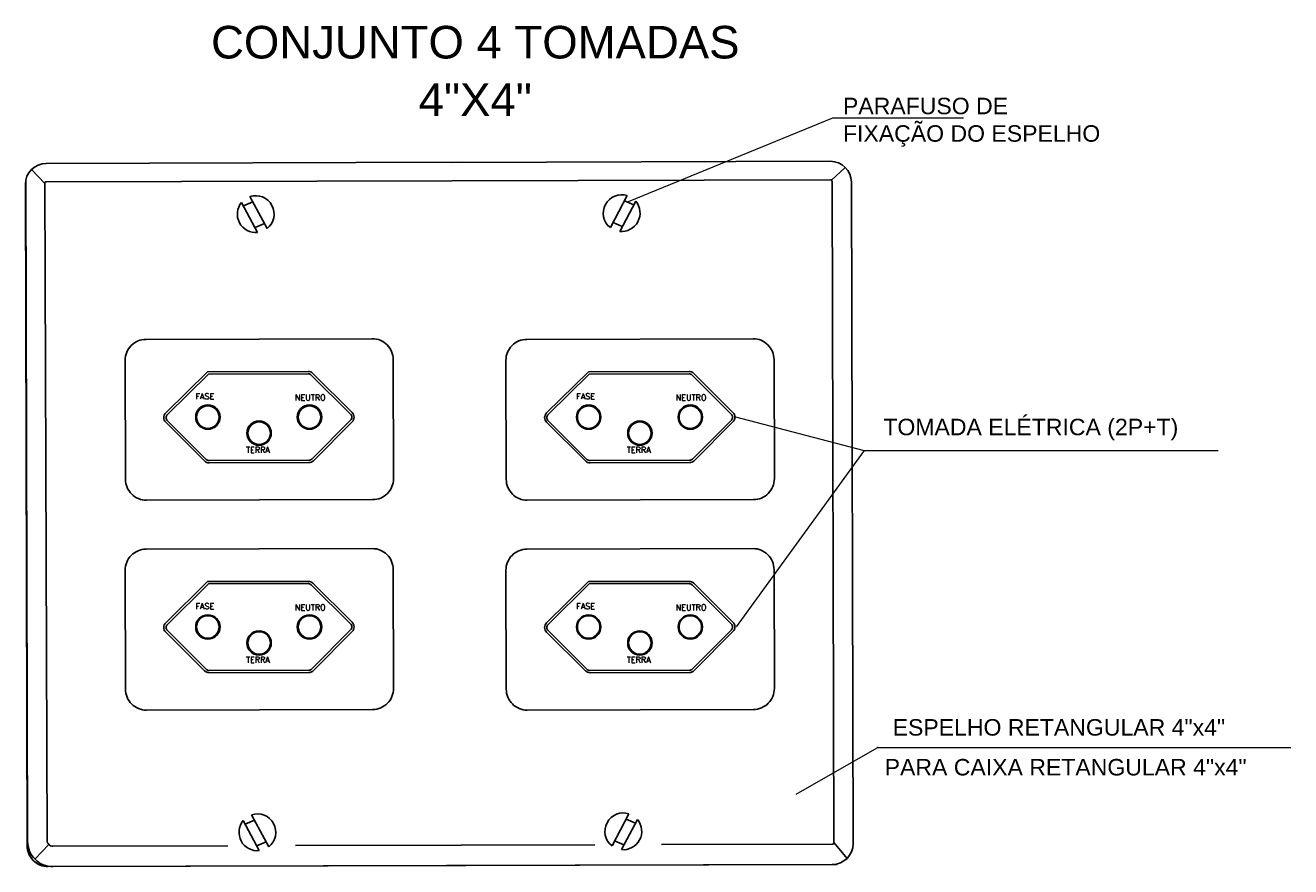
# Model space of a CAD drawing. Extents: x -98 to 248, y -55 to 13.
# Tile 53 of 117: x 126.84 to 129.95, y -10.84 to -8.77. Entities that reach past the tile are written whole.
import ezdxf
from ezdxf.enums import TextEntityAlignment as Align

# ---------------------------------------------------------------- set-up
doc = ezdxf.new("R2010")
doc.units = 0
doc.header["$LTSCALE"] = 0.01
doc.layers.add('02', color=2, linetype='Continuous')
doc.layers.add('FAM-DISJUNTORES', color=1, linetype='Continuous')
doc.styles.add('Arial', font='arial.ttf', dxfattribs={"height": 0.1})
doc.styles.add('ROMANS', font='romans.shx')

# ---------------------------------------------------------------- blocks, each defined once
blk = doc.blocks.new('CONJUNTO 4X4 tomadas quadruplas')
at = {"layer": 'FAM-DISJUNTORES'}
for p, q in [((-0.996, 0.0425), (0.018, 0.0453)), ((-0.0003, 0.0452), (0.9294, 0.0477)), ((0.9324, 0.0014), (0.9658, 0.0327)), ((-1.0418, -1.622), (-1.0462, 0.0014)), ((-0.9995, -0.0065), (-1.0324, 0.0274)), ((-1.043, -1.6325), (-1.0473, -0.0091)), ((0.981, -0.0036), (0.9853, -1.627)), ((-0.4769, -0.1267), (-0.5164, -0.053)), ((-0.5117, -0.0618), (-0.4889, -0.0517)), ((-0.4537, -0.1174), (-0.4958, -0.0389)), ((0.3891, -0.1151), (0.4307, -0.0364)), ((0.4124, -0.1244), (0.4515, -0.0504)), ((0.4468, -0.0592), (0.4239, -0.0493)), ((-0.4832, -0.1151), (-0.4603, -0.105)), ((0.4185, -0.1127), (0.3957, -0.1027)), ((-0.4728, -1.6444), (-0.5123, -1.5707)), ((-0.5076, -1.5795), (-0.4848, -1.5694)), ((-0.4496, -1.6351), (-0.4917, -1.5566)), ((0.3932, -1.6328), (0.4348, -1.5541)), ((0.4164, -1.642), (0.4555, -1.5681)), ((0.4509, -1.5769), (0.428, -1.567)), ((-0.9898, -1.6295), (-1.0236, -1.6658)), ((-0.4791, -1.6328), (-0.4563, -1.6227)), ((0.4226, -1.6304), (0.3997, -1.6204)), ((0.9379, -1.6247), (0.9704, -1.6635)), ((0.0226, -1.6811), (-0.9914, -1.6838)), ((0.0342, -1.681), (-0.9798, -1.6838)), ((0.934, -1.6786), (-0.0128, -1.6812)), ((0.9456, -1.6786), (-0.0012, -1.6811))]:
    blk.add_line(p, q, dxfattribs=at)
for points in [[(0.5148, -1.6297), (0.9341, -1.6286, 0.414214), (0.9379, -1.6247), (0.9336, -0.0013, 0.414214), (0.9297, 0.0025), (0, 0), (-0.9957, -0.0027, 0.414214), (-0.9995, -0.0065), (-0.994, -1.6195, 0.414214), (-0.9797, -1.6337), (-0.5502, -1.6325)], [(-0.5998, -0.4689), (-0.3526, -0.4682, -0.198912), (-0.3412, -0.4729), (-0.2448, -0.5688, -0.414214), (-0.2447, -0.5916), (-0.3398, -0.6872, -0.198912), (-0.3512, -0.6919), (-0.5957, -0.6926, -0.198912), (-0.6072, -0.6879), (-0.7026, -0.593, -0.417195), (-0.7025, -0.5701), (-0.5998, -0.4689)], [(0.3352, -0.4689), (0.5823, -0.4682, -0.198912), (0.5938, -0.4729), (0.6901, -0.5688, -0.414214), (0.6902, -0.5916), (0.5952, -0.6872, -0.198912), (0.5838, -0.6919), (0.3392, -0.6926, -0.198912), (0.3278, -0.6879), (0.2324, -0.593, -0.417195), (0.2324, -0.5701), (0.3352, -0.4689)], [(-0.5998, -0.9841), (-0.3526, -0.9834, -0.198912), (-0.3412, -0.9881), (-0.2448, -1.084, -0.414214), (-0.2447, -1.1068), (-0.3398, -1.2024, -0.198912), (-0.3512, -1.2071), (-0.5957, -1.2078, -0.198912), (-0.6072, -1.2031), (-0.7026, -1.1082, -0.417195), (-0.7025, -1.0853), (-0.5998, -0.9841)], [(0.3352, -0.9841), (0.5823, -0.9834, -0.198912), (0.5938, -0.9881), (0.6901, -1.084, -0.414214), (0.6902, -1.1068), (0.5952, -1.2024, -0.198912), (0.5838, -1.2071), (0.3392, -1.2078, -0.198912), (0.3278, -1.2031), (0.2324, -1.1082, -0.417195), (0.2324, -1.0853), (0.3352, -0.9841)]]:
    blk.add_lwpolyline(points, format="xyb", dxfattribs=at)
for points in [[(-0.7509, -0.3893), (-0.1955, -0.3878, -0.414214), (-0.144, -0.4391), (-0.1432, -0.7312, -0.414214), (-0.1945, -0.7828), (-0.7498, -0.7843, -0.414214), (-0.8014, -0.733), (-0.8022, -0.4409, -0.414214)], [(0.184, -0.3893), (0.7394, -0.3878, -0.414214), (0.791, -0.4391), (0.7918, -0.7312, -0.414214), (0.7405, -0.7828), (0.1851, -0.7843, -0.414214), (0.1335, -0.733), (0.1327, -0.4409, -0.414214)], [(-0.5974, -0.4745), (-0.3526, -0.4739, -0.198912), (-0.3452, -0.4769), (-0.2488, -0.5728, -0.414214), (-0.2488, -0.5876), (-0.3438, -0.6832, -0.198912), (-0.3512, -0.6863), (-0.5958, -0.6869, -0.198912), (-0.6032, -0.6839), (-0.6986, -0.589, -0.417195), (-0.6985, -0.5741)], [(0.3375, -0.4745), (0.5823, -0.4739, -0.198912), (0.5897, -0.4769), (0.6861, -0.5728, -0.414214), (0.6862, -0.5876), (0.5911, -0.6832, -0.198912), (0.5837, -0.6863), (0.3392, -0.6869, -0.198912), (0.3318, -0.6839), (0.2364, -0.589, -0.417195), (0.2364, -0.5741)], [(-0.7509, -0.9045), (-0.1955, -0.903, -0.414214), (-0.144, -0.9543), (-0.1432, -1.2464, -0.414214), (-0.1945, -1.298), (-0.7498, -1.2995, -0.414214), (-0.8014, -1.2481), (-0.8022, -0.9561, -0.414214)], [(0.184, -0.9045), (0.7394, -0.903, -0.414214), (0.791, -0.9543), (0.7918, -1.2464, -0.414214), (0.7405, -1.298), (0.1851, -1.2995, -0.414214), (0.1335, -1.2481), (0.1327, -0.9561, -0.414214)], [(-0.5974, -0.9897), (-0.3526, -0.9891, -0.198912), (-0.3452, -0.9921), (-0.2488, -1.088, -0.414214), (-0.2488, -1.1028), (-0.3438, -1.1984, -0.198912), (-0.3512, -1.2014), (-0.5958, -1.2021, -0.198912), (-0.6032, -1.1991), (-0.6986, -1.1042, -0.417195), (-0.6985, -1.0893)], [(0.3375, -0.9897), (0.5823, -0.9891, -0.198912), (0.5897, -0.9921), (0.6861, -1.088, -0.414214), (0.6862, -1.1028), (0.5911, -1.1984, -0.198912), (0.5837, -1.2014), (0.3392, -1.2021, -0.198912), (0.3318, -1.1991), (0.2364, -1.1042, -0.417195), (0.2364, -1.0893)]]:
    blk.add_lwpolyline(points, format="xyb", close=True, dxfattribs=at)
blk.add_lwpolyline([(-0.3842, -1.6321), (0.0227, -1.631), (0.3512, -1.6301)], dxfattribs=at)
for centre, radius in [((-0.5991, -0.5802), 0.0299), ((-0.5991, -0.5802), 0.0277), ((-0.3496, -0.5802), 0.0299), ((-0.3496, -0.5802), 0.0277), ((0.3358, -0.5802), 0.0299), ((0.3358, -0.5802), 0.0277), ((0.5854, -0.5802), 0.0299), ((0.5854, -0.5802), 0.0277), ((-0.4734, -0.6195), 0.0299), ((0.4616, -0.6195), 0.0299), ((-0.4734, -0.6195), 0.0277), ((0.4616, -0.6195), 0.0277), ((-0.5991, -1.0954), 0.0299), ((-0.5991, -1.0954), 0.0277), ((-0.3496, -1.0954), 0.0299), ((-0.3496, -1.0954), 0.0277), ((0.3358, -1.0954), 0.0299), ((0.3358, -1.0954), 0.0277), ((0.5854, -1.0954), 0.0299), ((0.5854, -1.0954), 0.0277), ((-0.4734, -1.1347), 0.0299), ((-0.4734, -1.1347), 0.0277), ((0.4616, -1.1347), 0.0299), ((0.4616, -1.1347), 0.0277)]:
    blk.add_circle(centre, radius, dxfattribs=at)
for centre, radius, start, end in [((-0.9959, -0.0089), 0.0514, 90.1538, 180.1538), ((0.9295, -0.0037), 0.0514, 0.1538, 90.1538), ((-0.4816, -0.0818), 0.0452, 140.4075, 275.9427), ((-0.4816, -0.0818), 0.0452, 308.0877, 108.2624), ((0.4168, -0.0794), 0.0452, 72.0452, 232.2199), ((0.4168, -0.0794), 0.0452, 264.3649, 39.9002), ((0.4209, -1.5971), 0.0452, 72.0452, 232.2199), ((-0.4775, -1.5995), 0.0452, 140.4075, 275.9427), ((-0.4775, -1.5995), 0.0452, 308.0877, 108.2624), ((0.4209, -1.5971), 0.0452, 264.3649, 39.9002), ((-0.9915, -1.6323), 0.0514, 180.1538, 270.1538), ((-0.9799, -1.6219), 0.0619, 180.1538, 270.1538), ((0.9339, -1.6272), 0.0514, 270.1538, 0.1538)]:
    blk.add_arc(centre, radius, start, end, dxfattribs=at)
at = {"layer": 'FAM-DISJUNTORES', "style": 'ROMANS'}
for s, p in [('FASE', (-0.6295, -0.5293)), ('NEUTRO', (-0.3852, -0.5322)), ('FASE', (0.3054, -0.5293)), ('NEUTRO', (0.5498, -0.5322)), ('TERRA', (-0.5055, -0.6607)), ('TERRA', (0.4295, -0.6607)), ('FASE', (-0.6295, -1.0445)), ('NEUTRO', (-0.3852, -1.0474)), ('FASE', (0.3054, -1.0445)), ('NEUTRO', (0.5498, -1.0474)), ('TERRA', (-0.5055, -1.1759)), ('TERRA', (0.4295, -1.1759))]:
    blk.add_text(s, height=0.0144, dxfattribs=at).set_placement(p, align=Align.MIDDLE_LEFT)

msp = doc.modelspace()

# ---------------------------------------------------------------- linework, layer by layer
at = {"color": 202, "linetype": 'Continuous', "lineweight": 0}
for p, q in [((128.5843, -9.7347), (128.9038, -9.8182)), ((128.9038, -9.8182), (128.5893, -10.2515)), ((128.9038, -9.8182), (129.7728, -9.8182)), ((128.737, -10.6621), (128.9352, -10.5481)), ((128.9368, -10.5473), (129.951, -10.5473))]:
    msp.add_line(p, q, dxfattribs=at)
msp.add_lwpolyline([(128.3246, -9.2074), (128.8269, -9.0016), (129.1478, -9.0016)], dxfattribs=at)
msp.add_arc((128.9382, -10.5533), 0.006, 90, 119.9158, dxfattribs=at)

# ---------------------------------------------------------------- block references
msp.add_blockref('CONJUNTO 4X4 tomadas quadruplas', (127.8913, -9.1561))

# ---------------------------------------------------------------- texts
at = {"layer": '02', "color": 2, "lineweight": 0, "style": 'Arial'}
for s, p in [('TOMADA ELÉTRICA (2P+T)', (128.9507, -9.7606)), ('ESPELHO RETANGULAR 4"x4"', (128.9736, -10.498)), ('PARA CAIXA RETANGULAR 4"x4"', (128.954, -10.5958))]:
    msp.add_text(s, height=0.040487, dxfattribs=at).set_placement(p, align=Align.MIDDLE_LEFT)
at = {"layer": '02', "color": 2, "lineweight": 0, "insert": (128.8516, -8.9523), "char_height": 0.040487, "attachment_point": 1, "style": 'Arial'}
msp.add_mtext('\\A1;PARAFUSO DE \\PFIXAÇÃO DO ESPELHO', dxfattribs=at)
at = {"layer": 'FAM-DISJUNTORES', "style": 'Arial'}
for s, p in [('CONJUNTO 4 TOMADAS', (127.9488, -8.8559)), ('4"X4"', (127.9488, -8.9972))]:
    msp.add_text(s, height=0.08, dxfattribs=at).set_placement(p, align=Align.CENTER)

doc.saveas('drawing.dxf')
